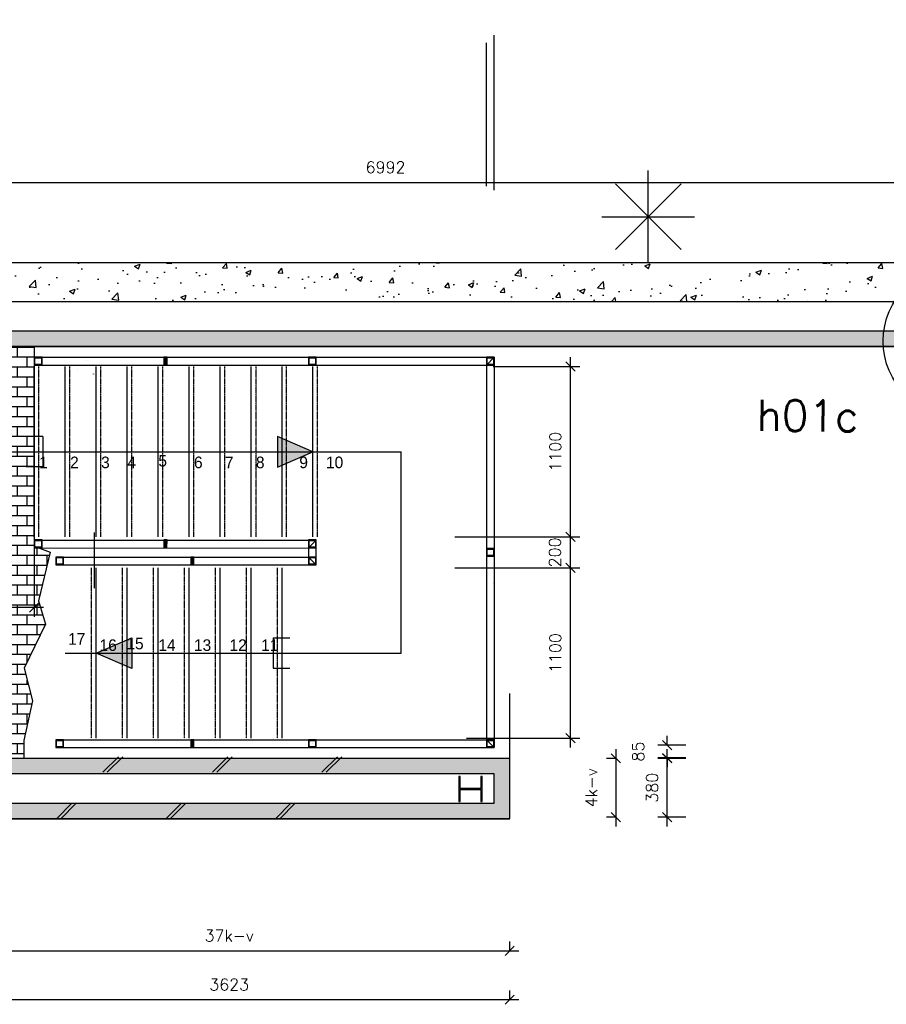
# Model space of a CAD drawing. Extents: x -29284 to 2055880, y -64816 to 121103.
# Tile 7 of 123: x 17743 to 23340, y -2196 to 4162. Entities that reach past the tile are written whole.
import ezdxf
from ezdxf.enums import TextEntityAlignment as Align

# ---------------------------------------------------------------- set-up
doc = ezdxf.new("R2010")
doc.units = 0
doc.header["$LTSCALE"] = 50
doc.header["$MEASUREMENT"] = 0
doc.header["$PDMODE"] = 3
doc.header["$PDSIZE"] = 0.1
doc.linetypes.add('DASHED', pattern=[0.75, 0.5, -0.25])
doc.layers.get('0').update_dxf_attribs({"linetype": 'CONTINUOUS'})
doc.layers.get('DEFPOINTS').update_dxf_attribs({"linetype": 'CONTINUOUS'})
for name, color, linetype in [('00', 7, 'CONTINUOUS'), ('_DETAILNUMMERS', 4, 'CONTINUOUS'), ('_DETAILNUMMERSTEKST', 4, 'CONTINUOUS'), ('A--A28--_F-2--', 7, 'CONTINUOUS'), ('A--L21A2_ISOLATIE', 1, 'CONTINUOUS'), ('A--L24--', 7, 'CONTINUOUS'), ('A--L28--', 7, 'CONTINUOUS'), ('A--L28--_F-2--', 7, 'CONTINUOUS'), ('A--L31--', 2, 'CONTINUOUS'), ('A--L31--_F123-', 7, 'CONTINUOUS'), ('A--L90--', 7, 'CONTINUOUS'), ('A--M$1A-_F123-', 1, 'CONTINUOUS'), ('A--M1$A-_F123-', 1, 'CONTINUOUS'), ('A--T01A-50_TEKST_0_25MM', 2, 'CONTINUOUS'), ('NIEUWE_INDELING', 2, 'CONTINUOUS'), ('vluchttrapd', 1, 'CONTINUOUS'), ('X--LR---_CP', 7, 'CONTINUOUS')]:
    doc.layers.add(name, color=color, linetype=linetype)
doc.layers.add('bruto vloeroppervlak', color=3, linetype='CONTINUOUS', plot=False)
doc.styles.add('ALFA-0_25', font='ROMANS')
doc.styles.add('TheSans', font='txt')
doc.dimstyles.new('STANDARD$0', dxfattribs={"dimscale": 30, "dimtxt": 2.5, "dimasz": 2, "dimexe": 2, "dimexo": 0, "dimgap": 2, "dimtad": 1, "dimdec": 0, "dimzin": 0, "dimdsep": 46, "dimtxsty": 'ALFA-0_25', "dimblk1": 'OBLIQUE', "dimblk2": 'OBLIQUE', "dimsah": 1, "dimcen": -3, "dimdle": 2, "dimclrd": 1, "dimclre": 1, "dimclrt": 2, "dimadec": 0, "dimazin": 0, "dimtfac": 0.666667, "dimtofl": 0, "dimtmove": 2, "dimatfit": 3, "dimldrblk": 'OBLIQUE', "dimfxl": 1, "dimtvp": 0.833333, "dimtolj": 1, "dimtzin": 0, "dimarcsym": 0})

# ---------------------------------------------------------------- blocks, each defined once
blk = doc.blocks.new('_OBLIQUE')
at = {"color": 0, "linetype": 'ByBlock'}
blk.add_line((-0.5, -0.5), (0.5, 0.5), dxfattribs=at)
blk = doc.blocks.new('*D862')
at = {"layer": 'A--M$1A-_F123-', "color": 1, "linetype": 'Continuous', "lineweight": -2, "transparency": 16777216}
for p, q in [((21300.3, 562.1), (21300.3, 882.2)), ((20554.1, 822.2), (21360.3, 822.2)), ((20554.1, 622.1), (21360.3, 622.1))]:
    blk.add_line(p, q, dxfattribs=at)
at = {"layer": 'DEFPOINTS', "color": 0, "linetype": 'Continuous', "transparency": 16777216}
for p in [(20554.1, 822.2), (21300.3, 822.2), (20554.1, 622.1)]:
    blk.add_point(p, dxfattribs=at)
at = {"layer": 'A--M$1A-_F123-', "color": 1, "linetype": 'Continuous', "lineweight": -2, "transparency": 16777216, "xscale": 60, "yscale": 60, "zscale": 60}
for p, rotation in [((21300.3, 822.2), 90), ((21300.3, 622.1), 270)]:
    blk.add_blockref('_OBLIQUE', p, dxfattribs=dict(at, rotation=rotation))
at = {"layer": 'A--M$1A-_F123-', "color": 2, "linetype": 'Continuous', "transparency": 16777216, "insert": (21199.8, 722.2), "char_height": 75, "attachment_point": 5, "rotation": 90, "style": 'ALFA-0_25'}
blk.add_mtext('\\A1;200', dxfattribs=at)
blk = doc.blocks.new('*D863')
at = {"layer": 'A--M$1A-_F123-', "color": 1, "linetype": 'Continuous', "lineweight": -2, "transparency": 16777216}
for p, q in [((21300.3, 762.2), (21300.3, 1982.2)), ((20800.3, 1922.2), (21360.3, 1922.2)), ((20800.3, 822.2), (21360.3, 822.2))]:
    blk.add_line(p, q, dxfattribs=at)
at = {"layer": 'DEFPOINTS', "color": 0, "linetype": 'Continuous', "transparency": 16777216}
for p in [(20800.3, 1922.2), (21300.3, 1922.2), (20800.3, 822.2)]:
    blk.add_point(p, dxfattribs=at)
at = {"layer": 'A--M$1A-_F123-', "color": 1, "linetype": 'Continuous', "lineweight": -2, "transparency": 16777216, "xscale": 60, "yscale": 60, "zscale": 60}
for p, rotation in [((21300.3, 1922.2), 90), ((21300.3, 822.2), 270)]:
    blk.add_blockref('_OBLIQUE', p, dxfattribs=dict(at, rotation=rotation))
at = {"layer": 'A--M$1A-_F123-', "color": 2, "linetype": 'Continuous', "transparency": 16777216, "insert": (21202.8, 1372.2), "char_height": 75, "attachment_point": 5, "rotation": 90, "style": 'ALFA-0_25'}
blk.add_mtext('\\A1;1100', dxfattribs=at)
blk = doc.blocks.new('*D864')
at = {"layer": 'A--M$1A-_F123-', "color": 1, "linetype": 'Continuous', "lineweight": -2, "transparency": 16777216}
for p, q in [((21300.3, -537.8), (21300.3, 682.1)), ((20957.2, 622.1), (21360.3, 622.1)), ((20629.7, -477.8), (21360.3, -477.8))]:
    blk.add_line(p, q, dxfattribs=at)
at = {"layer": 'DEFPOINTS', "color": 0, "linetype": 'Continuous', "transparency": 16777216}
for p in [(20957.2, 622.1), (21300.3, 622.1), (20629.7, -477.8)]:
    blk.add_point(p, dxfattribs=at)
at = {"layer": 'A--M$1A-_F123-', "color": 1, "linetype": 'Continuous', "lineweight": -2, "transparency": 16777216, "xscale": 60, "yscale": 60, "zscale": 60}
for p, rotation in [((21300.3, 622.1), 90), ((21300.3, -477.8), 270)]:
    blk.add_blockref('_OBLIQUE', p, dxfattribs=dict(at, rotation=rotation))
at = {"layer": 'A--M$1A-_F123-', "color": 2, "linetype": 'Continuous', "transparency": 16777216, "insert": (21202.8, 72.2), "char_height": 75, "attachment_point": 5, "rotation": 90, "style": 'ALFA-0_25'}
blk.add_mtext('\\A1;1100', dxfattribs=at)
blk = doc.blocks.new('*D865')
at = {"layer": 'A--M1$A-_F123-', "color": 1, "lineweight": -2, "transparency": 16777216}
for p, q in [((16630.2, 1994.8), (16630.2, 305.7)), ((17837.4, 1372.2), (17837.4, 305.7)), ((16570.2, 365.7), (16977.1, 365.7)), ((17897.4, 365.7), (17350.6, 365.7))]:
    blk.add_line(p, q, dxfattribs=at)
at = {"layer": 'DEFPOINTS', "color": 0, "transparency": 16777216}
for p in [(16630.2, 1994.8), (17837.4, 1372.2), (17837.4, 365.7)]:
    blk.add_point(p, dxfattribs=at)
at = {"layer": 'A--M1$A-_F123-', "color": 1, "lineweight": -2, "transparency": 16777216, "xscale": 60, "yscale": 60, "zscale": 60, "rotation": 180}
blk.add_blockref('_OBLIQUE', (16630.2, 365.7), dxfattribs=at)
at = {"layer": 'A--M1$A-_F123-', "color": 1, "lineweight": -2, "transparency": 16777216, "xscale": 60, "yscale": 60, "zscale": 60}
blk.add_blockref('_OBLIQUE', (17837.4, 365.7), dxfattribs=at)
at = {"layer": 'A--M1$A-_F123-', "color": 2, "transparency": 16777216, "insert": (17163.9, 365.7), "char_height": 75, "attachment_point": 5, "style": 'ALFA-0_25'}
blk.add_mtext('\\A1;1207', dxfattribs=at)
blk = doc.blocks.new('*D875')
at = {"layer": 'A--M$1A-_F123-', "color": 1, "linetype": 'Continuous', "lineweight": -2, "transparency": 16777216}
for p, q in [((21592.8, -547.8), (21592.8, -1047.8)), ((21592.8, -607.8), (21532.8, -607.8)), ((21592.8, -987.8), (21532.8, -987.8))]:
    blk.add_line(p, q, dxfattribs=at)
at = {"layer": 'DEFPOINTS', "color": 0, "linetype": 'Continuous', "transparency": 16777216}
for p in [(21592.8, -607.8), (21592.8, -987.8), (21592.8, -987.8)]:
    blk.add_point(p, dxfattribs=at)
at = {"layer": 'A--M$1A-_F123-', "color": 1, "linetype": 'Continuous', "lineweight": -2, "transparency": 16777216, "xscale": 60, "yscale": 60, "zscale": 60}
for p, rotation in [((21592.8, -607.8), 90), ((21592.8, -987.8), 270)]:
    blk.add_blockref('_OBLIQUE', p, dxfattribs=dict(at, rotation=rotation))
at = {"layer": 'A--M$1A-_F123-', "color": 2, "linetype": 'Continuous', "transparency": 16777216, "insert": (21434.8, -797.8), "char_height": 75, "attachment_point": 5, "rotation": 90, "style": 'ALFA-0_25'}
blk.add_mtext('\\A1;4k-v', dxfattribs=at)
blk = doc.blocks.new('*D876')
at = {"layer": 'A--M$1A-_F123-', "color": 1, "linetype": 'Continuous', "lineweight": -2, "transparency": 16777216}
for p, q in [((17284.7, -1850.2), (17284.7, -1790.2)), ((20907.7, -1850.2), (20907.7, -1790.2)), ((17224.7, -1850.2), (20967.7, -1850.2))]:
    blk.add_line(p, q, dxfattribs=at)
at = {"layer": 'DEFPOINTS', "color": 0, "linetype": 'Continuous', "transparency": 16777216}
for p in [(17284.7, -1850.2), (20907.7, -1850.2), (20907.7, -1850.2)]:
    blk.add_point(p, dxfattribs=at)
at = {"layer": 'A--M$1A-_F123-', "color": 1, "linetype": 'Continuous', "lineweight": -2, "transparency": 16777216, "xscale": 60, "yscale": 60, "zscale": 60, "rotation": 180}
blk.add_blockref('_OBLIQUE', (17284.7, -1850.2), dxfattribs=at)
at = {"layer": 'A--M$1A-_F123-', "color": 1, "linetype": 'Continuous', "lineweight": -2, "transparency": 16777216, "xscale": 60, "yscale": 60, "zscale": 60}
blk.add_blockref('_OBLIQUE', (20907.7, -1850.2), dxfattribs=at)
at = {"layer": 'A--M$1A-_F123-', "color": 2, "linetype": 'Continuous', "transparency": 16777216, "insert": (19096.2, -1752.7), "char_height": 75, "attachment_point": 5, "style": 'ALFA-0_25'}
blk.add_mtext('\\A1;37k-v', dxfattribs=at)
blk = doc.blocks.new('*D877')
at = {"layer": 'A--M$1A-_F123-', "color": 1, "linetype": 'Continuous', "lineweight": -2, "transparency": 16777216}
for p, q in [((21925.3, -1047.8), (21925.3, -547.8)), ((22045, -607.8), (21865.3, -607.8)), ((22045, -987.8), (21865.3, -987.8))]:
    blk.add_line(p, q, dxfattribs=at)
at = {"layer": 'DEFPOINTS', "color": 0, "linetype": 'Continuous', "transparency": 16777216}
for p in [(21925.3, -607.8), (22045, -607.8), (22045, -987.8)]:
    blk.add_point(p, dxfattribs=at)
at = {"layer": 'A--M$1A-_F123-', "color": 1, "linetype": 'Continuous', "lineweight": -2, "transparency": 16777216, "xscale": 60, "yscale": 60, "zscale": 60}
for p, rotation in [((21925.3, -607.8), 90), ((21925.3, -987.8), 270)]:
    blk.add_blockref('_OBLIQUE', p, dxfattribs=dict(at, rotation=rotation))
at = {"layer": 'A--M$1A-_F123-', "color": 2, "linetype": 'Continuous', "transparency": 16777216, "insert": (21827.8, -797.8), "char_height": 75, "attachment_point": 5, "rotation": 90, "style": 'ALFA-0_25'}
blk.add_mtext('\\A1;380', dxfattribs=at)
blk = doc.blocks.new('*D878')
at = {"layer": 'A--M$1A-_F123-', "color": 1, "linetype": 'Continuous', "lineweight": -2, "transparency": 16777216}
for p, q in [((21925.3, -522.8), (21925.3, -462.8)), ((22045, -522.8), (21865.3, -522.8)), ((22045, -605.5), (21865.3, -605.5)), ((21925.3, -605.5), (21925.3, -665.5))]:
    blk.add_line(p, q, dxfattribs=at)
at = {"layer": 'DEFPOINTS', "color": 0, "linetype": 'Continuous', "transparency": 16777216}
for p in [(21925.3, -522.8), (22045, -522.8), (22045, -605.5)]:
    blk.add_point(p, dxfattribs=at)
at = {"layer": 'A--M$1A-_F123-', "color": 1, "linetype": 'Continuous', "lineweight": -2, "transparency": 16777216, "xscale": 60, "yscale": 60, "zscale": 60}
for p, rotation in [((21925.3, -522.8), 270), ((21925.3, -605.5), 90)]:
    blk.add_blockref('_OBLIQUE', p, dxfattribs=dict(at, rotation=rotation))
at = {"layer": 'A--M$1A-_F123-', "color": 2, "linetype": 'Continuous', "transparency": 16777216, "insert": (21737.8, -564.1), "char_height": 75, "attachment_point": 5, "rotation": 90, "style": 'ALFA-0_25'}
blk.add_mtext('\\A1;85', dxfattribs=at)
blk = doc.blocks.new('DETAILNR')
at = {"layer": '_DETAILNUMMERS'}
blk.add_circle((32.9, -23.2), 490.7, dxfattribs=at)
at = {"layer": 'X--LR---_CP'}
blk.add_point((0, 0), dxfattribs=at)
at = {"layer": '_DETAILNUMMERSTEKST', "style": 'ALFA-0_25'}
blk.add_attdef('DETAILNR', text='', height=200, rotation=90, dxfattribs=at).set_placement((-618.4, 223.8), align=Align.RIGHT)
blk = doc.blocks.new('*D884')
at = {"layer": 'A--M$1A-_F123-', "color": 1, "linetype": 'Continuous', "lineweight": -2, "transparency": 16777216}
for p, q in [((17284.7, -2166.1), (17284.7, -2106.1)), ((20907.7, -2166.1), (20907.7, -2106.1)), ((17224.7, -2166.1), (20967.7, -2166.1))]:
    blk.add_line(p, q, dxfattribs=at)
at = {"layer": 'DEFPOINTS', "color": 0, "linetype": 'Continuous', "transparency": 16777216}
for p in [(17284.7, -2166.1), (20907.7, -2166.1), (20907.7, -2166.1)]:
    blk.add_point(p, dxfattribs=at)
at = {"layer": 'A--M$1A-_F123-', "color": 1, "linetype": 'Continuous', "lineweight": -2, "transparency": 16777216, "xscale": 60, "yscale": 60, "zscale": 60, "rotation": 180}
blk.add_blockref('_OBLIQUE', (17284.7, -2166.1), dxfattribs=at)
at = {"layer": 'A--M$1A-_F123-', "color": 1, "linetype": 'Continuous', "lineweight": -2, "transparency": 16777216, "xscale": 60, "yscale": 60, "zscale": 60}
blk.add_blockref('_OBLIQUE', (20907.7, -2166.1), dxfattribs=at)
at = {"layer": 'A--M$1A-_F123-', "color": 2, "linetype": 'Continuous', "transparency": 16777216, "insert": (19096.2, -2068.6), "char_height": 75, "attachment_point": 5, "style": 'ALFA-0_25'}
blk.add_mtext('\\A1;3623', dxfattribs=at)
blk = doc.blocks.new('*D897')
at = {"layer": 'A--M$1A-_F123-', "color": 1, "linetype": 'Continuous', "lineweight": -2, "transparency": 16777216}
for p, q in [((16610, 2466.9), (16610, 3171.8)), ((23602.4, 2509.9), (23602.4, 3171.8)), ((16550, 3111.8), (23662.4, 3111.8))]:
    blk.add_line(p, q, dxfattribs=at)
at = {"layer": 'DEFPOINTS', "color": 0, "linetype": 'Continuous', "transparency": 16777216}
for p in [(23602.4, 3111.8), (23602.4, 2509.9), (16610, 2466.9)]:
    blk.add_point(p, dxfattribs=at)
at = {"layer": 'A--M$1A-_F123-', "color": 1, "linetype": 'Continuous', "lineweight": -2, "transparency": 16777216, "xscale": 60, "yscale": 60, "zscale": 60, "rotation": 180}
blk.add_blockref('_OBLIQUE', (16610, 3111.8), dxfattribs=at)
at = {"layer": 'A--M$1A-_F123-', "color": 1, "linetype": 'Continuous', "lineweight": -2, "transparency": 16777216, "xscale": 60, "yscale": 60, "zscale": 60}
blk.add_blockref('_OBLIQUE', (23602.4, 3111.8), dxfattribs=at)
at = {"layer": 'A--M$1A-_F123-', "color": 2, "linetype": 'Continuous', "transparency": 16777216, "insert": (20106.2, 3209.3), "char_height": 75, "attachment_point": 5, "style": 'ALFA-0_25'}
blk.add_mtext('\\A1;6992', dxfattribs=at)
blk = doc.blocks.new('Q020491-')
at = {"layer": 'A--A28--_F-2--', "linetype": 'Continuous'}
blk.add_hatch(color=3, dxfattribs=at).paths.add_polyline_path([(80, -76), (-80, -76), (-80, -67), (-3, -67), (-3, 67), (-80, 67), (-80, 76), (80, 76), (80, 67), (3, 67), (3, -67), (80, -67)])
at = {"layer": 'A--L28--_F-2--', "color": 3, "linetype": 'Continuous'}
blk.add_lwpolyline([(80, -76), (-80, -76), (-80, -67), (-3, -67), (-3, 67), (-80, 67), (-80, 76), (80, 76), (80, 67), (3, 67), (3, -67), (80, -67)], close=True, dxfattribs=at)
at = {"layer": 'X--LR---_CP', "color": 1, "linetype": 'Continuous'}
for p in [(-3, 0), (0, 0), (3, 0)]:
    blk.add_point(p, dxfattribs=at)
blk = doc.blocks.new('Q021805-')
at = {"layer": 'A--A28--_F-2--', "linetype": 'Continuous'}
for points in [[(21, 21.1), (21, -20.9), (-21, -20.9), (-25, -24.9), (25, -24.9), (25, 25.1)], [(21, 21.1), (25, 25.1), (-25, 25.1), (-25, -24.9), (-21, -20.9), (-21, 21.1)]]:
    blk.add_hatch(color=3, dxfattribs=at).paths.add_polyline_path(points)
at = {"layer": 'A--L28--_F-2--', "color": 3, "linetype": 'Continuous'}
for points in [[(21, 21.1), (21, -20.9), (-21, -20.9), (-25, -24.9), (25, -24.9), (25, 25.1), (21, 21.1)], [(21, 21.1), (25, 25.1), (-25, 25.1), (-25, -24.9), (-21, -20.9), (-21, 21.1), (21, 21.1)]]:
    blk.add_lwpolyline(points, dxfattribs=at)
at = {"layer": 'X--LR---_CP', "color": 4, "linetype": 'Continuous'}
for p in [(-25, 0.1), (0, 0), (25, 0.1)]:
    blk.add_point(p, dxfattribs=at)
blk = doc.blocks.new('fijn_schuurwerk')
at = {"layer": '00', "color": 4}
for p, q in [((-0.000025, 300), (-0.000025, -300)), ((-212.132075, 212.132), (212.132025, -212.132)), ((-212.131875, -212.132), (212.132025, 212.13215)), ((-299.999975, 0), (299.999975, 0))]:
    blk.add_line(p, q, dxfattribs=at)

msp = doc.modelspace()

# ---------------------------------------------------------------- hatches: boundary and pattern name
at = {"layer": 'A--L21A2_ISOLATIE', "linetype": 'Continuous', "ltscale": 10}
h = msp.add_hatch(dxfattribs=at)
h.set_pattern_fill('AR-CONC', color=256, scale=50, style=0)
h.set_pattern_definition([(50, (-1342.38, 273.45), (358.63, -31.376), [37.5, -412.5]), (355, (-1342.4, 273.45), (-69.3757, 376.096), [30, -330]), (100.4514, (-1312.5, 270.83), (289.2547, 344.72), [31.87, -350.571]), (46.1842, (-1342.4, 373.45), (533.6205, -82.7595), [56.25, -618.75]), (96.6356, (-1297.9, 366.55), (467.331, 487.059), [47.805, -525.856]), (351.1842, (-1342.4, 373.45), (467.331, 487.059), [45, -495]), (21, (-1292.38, 348.45), (298.4535, -201.3094), [37.5, -412.5]), (326, (-1292.4, 348.45), (121.6577, 362.575), [30, -330]), (71.4514, (-1267.5, 331.67), (420.1113, 161.2652), [31.87, -350.571]), (37.5, (-1342.38, 273.45), (6.0799, 166.4469), [0, -326, 0, -335, 0, -331.25]), (7.5, (-1342.38, 273.45), (131.5348, 197.2059), [0, -191, 0, -318.5, 0, -126.25]), (327.5, (-1453.88, 273.45), (266.9112, -11.27744), [0, -125, 0, -390, 0, -517.5]), (317.5, (-1503.88, 273.45), (291.593, 50.0525), [0, -162.5, 0, -259, 0, -367.5])])
h.paths.add_polyline_path([(16635.4, 2591.9), (16584.5, 2341.9), (23601.8, 2341.9), (23601.8, 2591.9)])
at = {"layer": 'A--L21A2_ISOLATIE', "linetype": 'Continuous'}
h = msp.add_hatch(dxfattribs=at)
h.set_pattern_fill('AR-B816', color=9, scale=8, style=0)
h.paths.add_polyline_path([(16094.5, -822.8), (16668.4, 1994.3), (16668.4, 2051.9), (17837.4, 2051.9), (17837.4, 762.2), (17940.4, 723.2), (17865.5, 408.8), (17910.1, 259.4), (17772, -25.2), (17826.3, -235.7), (17770.2, -492), (17770.2, -607.8), (17284.7, -607.8), (17284.7, -997.8), (16068.3, -997.8)])
at = {"layer": 'A--L21A2_ISOLATIE', "linetype": 'Continuous', "ltscale": 10}
h = msp.add_hatch(color=2, dxfattribs=at)
h.paths.add_polyline_path([(17384.7, -897.8), (20807.7, -897.8), (20807.7, -707.8), (17384.7, -707.8)], flags=16)
h.paths.add_polyline_path([(17284.7, -997.8), (20907.7, -997.8), (20907.7, -607.8), (17284.7, -607.8)])
at = {"layer": 'A--L31--', "linetype": 'Continuous', "ltscale": 10}
msp.add_hatch(color=256, dxfattribs=at).paths.add_polyline_path([(23619.4, 2051.9), (16656.2, 2051.9), (16656.2, 2151.9), (23619.4, 2151.9)])
at = {"layer": 'NIEUWE_INDELING'}
for points in [[(18674.6, 1932.2), (18694.6, 1932.2), (18694.6, 1982.8), (18674.6, 1982.8)], [(19407.4, 1273), (19637.4, 1372.2), (19407.4, 1471.4)], [(18674.5, 750.9), (18694.5, 750.9), (18694.6, 802.8), (18674.6, 802.8)], [(18848.5, 642.2), (18868.5, 642.2), (18868.5, 692.2), (18848.5, 692.2)], [(18467.6, -27), (18237.6, 72.2), (18467.6, 171.4)], [(18848.5, -537.8), (18868.5, -537.8), (18868.5, -487.8), (18848.5, -487.8)]]:
    msp.add_hatch(color=256, dxfattribs=at).paths.add_polyline_path(points)

# ---------------------------------------------------------------- linework, layer by layer
at = {"layer": '_DETAILNUMMERS', "color": 1}
msp.add_line((20907.7, -607.8), (20907.7, -189.6), dxfattribs=at)
at = {"layer": 'A--L21A2_ISOLATIE', "color": 2, "linetype": 'Continuous', "ltscale": 10}
msp.add_lwpolyline([(16635.4, 2591.9), (16584.5, 2341.9), (23601.8, 2341.9), (23601.8, 2591.9)], close=True, dxfattribs=at)
at = {"layer": 'A--L21A2_ISOLATIE', "color": 9, "linetype": 'Continuous'}
msp.add_lwpolyline([(16094.5, -822.8), (16668.4, 1994.3), (16668.4, 2051.9), (17837.4, 2051.9), (17837.4, 762.2), (17940.4, 723.2), (17865.5, 408.8), (17910.1, 259.4), (17772, -25.2), (17826.3, -235.7), (17770.2, -492), (17770.2, -607.8), (17284.7, -607.8), (17284.7, -997.8), (16068.3, -997.8), (16094.5, -822.8)], dxfattribs=at)
at = {"layer": 'A--L21A2_ISOLATIE', "linetype": 'Continuous', "ltscale": 10}
for points in [[(17284.7, -997.8), (20907.7, -997.8), (20907.7, -607.8), (17284.7, -607.8)], [(17384.7, -897.8), (20807.7, -897.8), (20807.7, -707.8), (17384.7, -707.8)]]:
    msp.add_lwpolyline(points, close=True, dxfattribs=at)
at = {"layer": 'A--L24--', "color": 10, "linetype": 'DASHED', "ltscale": 0.01}
for p, q in [((17867.4, 822.2), (17867.4, 1922.2)), ((18067.4, 822.2), (18067.4, 1922.2)), ((18267.4, 822.2), (18267.4, 1922.2)), ((18467.4, 822.2), (18467.4, 1922.2)), ((18667.4, 822.2), (18667.4, 1922.2)), ((18867.4, 822.2), (18867.4, 1922.2)), ((19067.4, 822.2), (19067.4, 1922.2)), ((19271, 822.2), (19271, 1922.2)), ((19467.4, 822.2), (19467.4, 1922.2)), ((19667.4, 822.2), (19667.4, 1922.2)), ((18207.6, -477.8), (18207.6, 622.2)), ((18407.6, -477.8), (18407.6, 622.2)), ((18607.6, -477.8), (18607.6, 622.2)), ((18807.6, -477.8), (18807.6, 622.2)), ((19007.6, -477.8), (19007.6, 622.2)), ((19207.6, -477.8), (19207.6, 622.2)), ((19407.6, -477.8), (19407.6, 622.2))]:
    msp.add_line(p, q, dxfattribs=at)
at = {"layer": 'A--L31--', "linetype": 'Continuous', "ltscale": 10}
msp.add_lwpolyline([(23619.4, 2051.9), (16656.2, 2051.9), (16656.2, 2151.9), (23619.4, 2151.9)], close=True, dxfattribs=at)
at = {"layer": 'A--L31--_F123-', "color": 1, "linetype": 'Continuous'}
for p, q in [((17856.1, 1982.2), (20778.6, 1982.2)), ((20757.7, 1932.2), (20807.7, 1982.2)), ((20807.7, 1982.2), (20807.7, -537.8)), ((17856.1, 1932.2), (20757.7, 1932.2)), ((20757.7, 1942.2), (20757.7, -497.8)), ((17846, 802.2), (19657.8, 802.2)), ((19607.8, 752.2), (19657.8, 802.2)), ((19657.8, 642.2), (19657.8, 802.2)), ((17846, 752.2), (19657.8, 749.3)), ((17976.6, 692.2), (19617.8, 692.2)), ((17976.6, 642.2), (19657.8, 642.2)), ((19607.8, 692.2), (19657.8, 642.2)), ((17976.6, -487.8), (20757.7, -487.8)), ((20757.7, -487.8), (20807.7, -537.8)), ((17976.6, -537.8), (20778.6, -537.8)), ((18280.5, -697.8), (18380.5, -597.8)), ((18308.8, -697.8), (18408.8, -597.8)), ((18987.6, -697.8), (19087.6, -597.8)), ((19015.9, -697.8), (19115.9, -597.8)), ((19694.7, -697.8), (19794.7, -597.8)), ((19723, -697.8), (19823, -597.8)), ((17980.5, -997.8), (18080.5, -897.8)), ((18008.8, -997.8), (18108.8, -897.8)), ((18687.6, -997.8), (18787.6, -897.8)), ((18715.9, -997.8), (18815.9, -897.8)), ((19394.7, -997.8), (19494.7, -897.8)), ((19423, -997.8), (19523, -897.8))]:
    msp.add_line(p, q, dxfattribs=at)
at = {"layer": 'bruto vloeroppervlak', "linetype": 'Continuous'}
msp.add_lwpolyline([(23092.3, 64121.8), (19598.3, 46969.1), (17197.6, 47458.1), (7327.1, -997.8), (14132.7, -997.8), (14132.6, -823.2), (16094.5, -822.8), (16668.4, 1994.3), (16668.4, 2051.9), (25504.7, 2051.9), (31588.1, 31970), (31674.3, 31966.8), (39309.5, 31966.8)], dxfattribs=at)
at = {"layer": 'bruto vloeroppervlak', "color": 0, "linetype": 'Continuous'}
msp.add_lwpolyline([(20907.7, -997.8), (3880.2, -997.8)], dxfattribs=at)
at = {"layer": 'NIEUWE_INDELING'}
for p, q in [((17837.4, 822.2), (17837.4, 1922.2)), ((18037.4, 822.2), (18037.4, 1922.2)), ((18237.4, 822.2), (18237.4, 1922.2)), ((18437.4, 822.2), (18437.4, 1922.2)), ((18637.4, 822.2), (18637.4, 1922.2)), ((18837.4, 822.2), (18837.4, 1922.2)), ((19037.4, 822.2), (19037.4, 1922.2)), ((19237.4, 822.2), (19237.4, 1922.2)), ((19437.4, 822.2), (19437.4, 1922.2)), ((19637.4, 822.2), (19637.4, 1922.2)), ((17893.5, 1470.2), (17784.5, 1470.2)), ((17893.5, 1470.2), (17893.5, 1274.3)), ((17283, 1372.2), (20207.7, 1372.2)), ((20207.7, 72.2), (20207.7, 1372.2)), ((17893.5, 1274.3), (17784.5, 1274.3)), ((18226.6, 490.8), (18226.6, 849.9)), ((18237.6, -477.8), (18237.6, 622.2)), ((18437.6, -477.8), (18437.6, 622.2)), ((18637.6, -477.8), (18637.6, 622.2)), ((18837.6, -477.8), (18837.6, 622.2)), ((19037.6, -477.8), (19037.6, 622.2)), ((19237.6, -477.8), (19237.6, 622.2)), ((19437.6, -477.8), (19437.6, 622.2)), ((20800.3, 522.7), (20800.3, 522.7)), ((19379.7, 170.2), (19379.7, -25.7)), ((19379.7, 170.2), (19488.7, 170.2)), ((18037.6, 72.2), (20207.7, 72.2)), ((19379.7, -25.7), (19488.7, -25.7))]:
    msp.add_line(p, q, dxfattribs=at)
for points in [[(18674.6, 1932.2), (18694.6, 1932.2), (18694.6, 1982.8), (18674.6, 1982.8)], [(19407.4, 1273), (19637.4, 1372.2), (19407.4, 1471.4)], [(18674.5, 750.9), (18694.5, 750.9), (18694.6, 802.8), (18674.6, 802.8)], [(18848.5, 642.2), (18868.5, 642.2), (18868.5, 692.2), (18848.5, 692.2)], [(18467.6, -27), (18237.6, 72.2), (18467.6, 171.4)], [(18848.5, -537.8), (18868.5, -537.8), (18868.5, -487.8), (18848.5, -487.8)]]:
    msp.add_lwpolyline(points, close=True, dxfattribs=at)
at = {"layer": 'vluchttrapd', "ltscale": 10}
for p, q in [((20757.7, 3087.3), (20757.7, 4012.3)), ((20807.7, 3062.3), (20807.7, 4062.3)), ((20807.7, 3087.3), (20807.7, 3929.8)), ((19607.7, 802.2), (19607.7, 642.2))]:
    msp.add_line(p, q, dxfattribs=at)
at = {"layer": 'X--LR---_CP', "linetype": 'Continuous'}
for p in [(18176.7, 1964.3), (18220.6, 1874.2)]:
    msp.add_point(p, dxfattribs=at)
at = {"layer": 'X--LR---_CP', "extrusion": (0.199602, -0.979877, 0)}
for p in [(18118.9, 1902.5, 84), (18118.9, 1902.5, 2199), (18118.9, 1902.5, 2199)]:
    msp.add_point(p, dxfattribs=at)

# ---------------------------------------------------------------- block references
at = {"layer": 'A--L21A2_ISOLATIE', "linetype": 'Continuous', "ltscale": 10}
ref = msp.add_blockref('DETAILNR', (23778.3, 2110.3, 0), dxfattribs=dict(at, rotation=359.4938626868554))
ref.add_attrib('DETAILNR', 'h01c', dxfattribs={"layer": '_DETAILNUMMERSTEKST', "height": 200, "rotation": 359.49386, "style": 'ALFA-0_25'}).set_placement((23161.9, 1501.8), align=Align.RIGHT)
at = {"layer": 'A--L28--', "color": 1}
for p in [(17862.5, 1957.2), (19632.8, 1957.2), (20782.7, 1957.2), (17862.5, 777.2), (19632.8, 777.2), (20782.7, 722.2), (18001.6, 667.2), (19632.8, 667.2), (18001.6, -512.8), (19632.8, -512.8), (20782.7, -512.8)]:
    msp.add_blockref('Q021805-', p, dxfattribs=at)
at = {"layer": 'A--L28--', "color": 1, "linetype": 'Continuous', "xscale": -1, "rotation": 270}
msp.add_blockref('Q020491-', (20654.9, -805.4), dxfattribs=at)
at = {"layer": 'A--L90--', "rotation": 90}
msp.add_blockref('fijn_schuurwerk', (21802.3, 2889.3), dxfattribs=at)

# ---------------------------------------------------------------- texts
at = {"layer": 'A--T01A-50_TEKST_0_25MM', "style": 'TheSans'}
for s, p in [('1', (17896.7, 1303.4)), ('2', (18096.7, 1303.4)), ('3', (18296.7, 1303.4)), ('4', (18466.7, 1303.4)), ('5', (18666.7, 1314.2)), ('6', (18896.7, 1303.4)), ('7', (19096.7, 1303.4)), ('8', (19296.7, 1303.4)), ('9', (19577, 1303.4)), ('10', (19777, 1303.4)), ('17', (18111.3, 163.2)), ('16', (18314.5, 123.2)), ('15', (18487.9, 133.9)), ('14', (18694.3, 123.2)), ('13', (18924.3, 123.2)), ('12', (19154.3, 123.2)), ('11', (19358.8, 123.2))]:
    msp.add_text(s, height=75, rotation=360, dxfattribs=at).set_placement(p, align=Align.MIDDLE_CENTER)

# ---------------------------------------------------------------- dimensions: what is measured, and where the dimension line sits
at = {"layer": 'A--M$1A-_F123-', "linetype": 'Continuous'}
for base, p1, p2, picture, middle in [((23602.4, 3111.8), (16610, 2466.9), (23602.4, 2509.9), '*D897', (20106.2, 3209.3)), ((20907.7, -2166.1), (17284.7, -2166.1), (20907.7, -2166.1), '*D884', (19096.2, -2068.6))]:
    dim = msp.add_linear_dim(base=base, p1=p1, p2=p2, dimstyle='STANDARD$0', dxfattribs=at)
    dim.commit()
    dim.dimension.update_dxf_attribs({"geometry": picture, "text_midpoint": middle})
for base, p1, p2, angle, picture, middle in [((21300.3, 1922.2), (20800.3, 822.2), (20800.3, 1922.2), 270, '*D863', (21202.8, 1372.2)), ((21300.3, 622.1), (20629.7, -477.8), (20957.2, 622.1), 270, '*D864', (21202.8, 72.2)), ((21925.3, -607.8), (22045, -987.8), (22045, -607.8), 90, '*D877', (21827.8, -797.8))]:
    dim = msp.add_linear_dim(base=base, p1=p1, p2=p2, angle=angle, dimstyle='STANDARD$0', dxfattribs=at)
    dim.commit()
    dim.dimension.update_dxf_attribs({"geometry": picture, "text_midpoint": middle})
dim = msp.add_linear_dim(base=(21300.3, 822.2), p1=(20554.1, 622.1), p2=(20554.1, 822.2), angle=270, dimstyle='STANDARD$0', dxfattribs=at)
dim.commit()
dim.dimension.update_dxf_attribs({"geometry": '*D862', "text_midpoint": (21199.8, 722.2), "dimtype": 160})
dim = msp.add_linear_dim(base=(21925.3, -522.8), p1=(22045, -605.5), p2=(22045, -522.8), angle=90, text='85', dimstyle='STANDARD$0', dxfattribs=at)
dim.commit()
dim.dimension.update_dxf_attribs({"geometry": '*D878', "text_midpoint": (21737.8, -564.1)})
dim = msp.add_linear_dim(base=(21592.8, -987.8), p1=(21592.8, -607.8), p2=(21592.8, -987.8), angle=90, text='4k-v', dimstyle='STANDARD$0', dxfattribs=at)
dim.commit()
dim.dimension.update_dxf_attribs({"geometry": '*D875', "text_midpoint": (21434.8, -797.8), "dimtype": 160})
dim = msp.add_linear_dim(base=(20907.7, -1850.2), p1=(17284.7, -1850.2), p2=(20907.7, -1850.2), text='37k-v', dimstyle='STANDARD$0', dxfattribs=at)
dim.commit()
dim.dimension.update_dxf_attribs({"geometry": '*D876', "text_midpoint": (19096.2, -1752.7)})
at = {"layer": 'A--M1$A-_F123-'}
dim = msp.add_linear_dim(base=(17837.4, 365.7), p1=(16630.2, 1994.8), p2=(17837.4, 1372.2), dimstyle='STANDARD$0', dxfattribs=at)
dim.commit()
dim.dimension.update_dxf_attribs({"geometry": '*D865', "text_midpoint": (17163.9, 365.7), "dimtype": 160})

doc.saveas('drawing.dxf')
